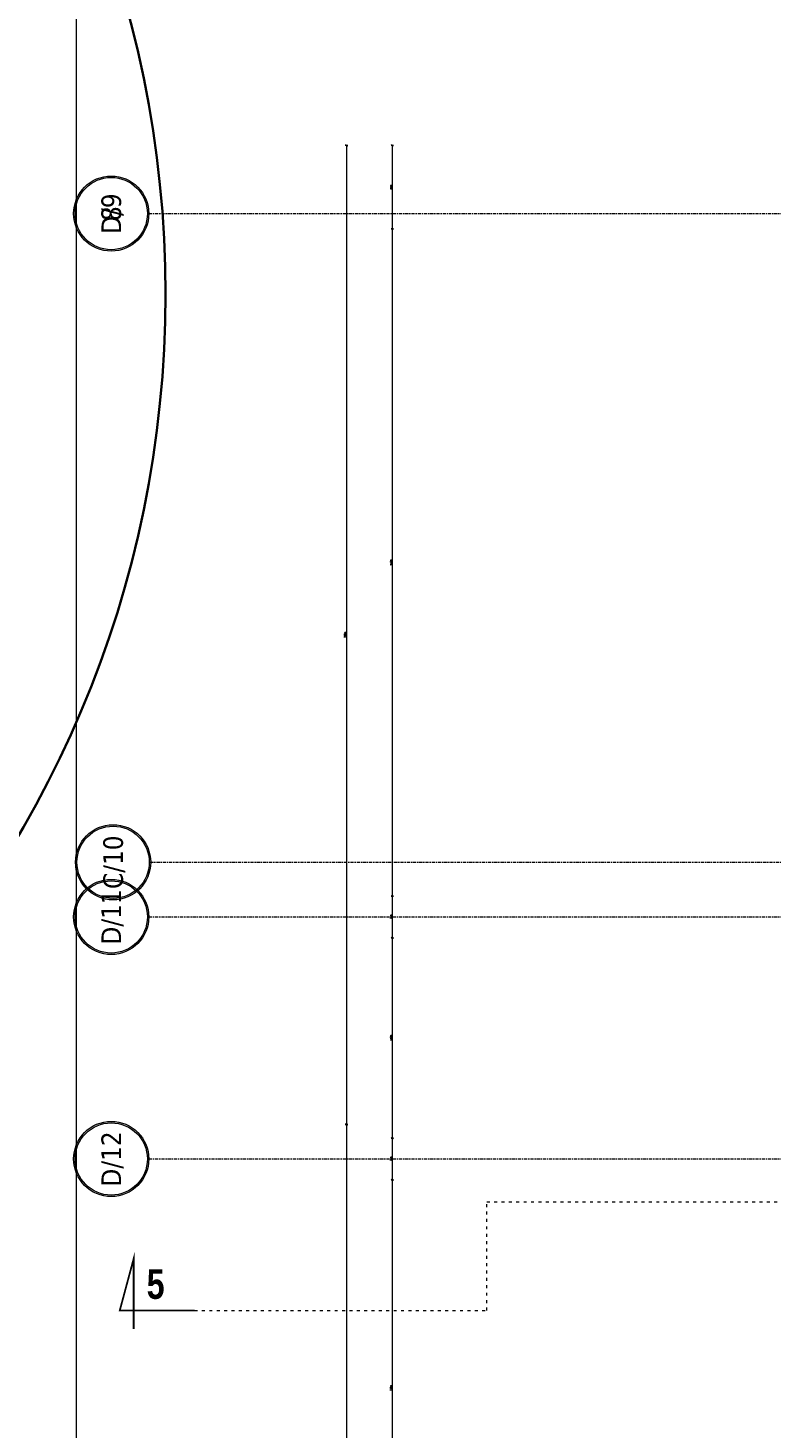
# Model space of a CAD drawing. Header units: millimetres. Extents: x -1893473 to 1546619, y -568027 to 942944.
# Tile 11 of 256: x 132179 to 138234, y -503224 to -491829. Entities that reach past the tile are written whole.
import ezdxf
from ezdxf.enums import TextEntityAlignment as Align

# ---------------------------------------------------------------- set-up
doc = ezdxf.new("R2010")
doc.units = ezdxf.units.MM
doc.header["$LTSCALE"] = 0.2
doc.linetypes.add('ACAD_ISO03W100', pattern=[30, 12, -18])
doc.linetypes.add('DASHDOT', pattern=[25.4, 12.7, -6.35, 0, -6.35])
doc.layers.get('0').update_dxf_attribs({"lineweight": 0})
for name, color, linetype, lineweight in [('!! 0_ Opis', 3, 'Continuous', 13), ('!! 0_Opis_pom', 9, 'Continuous', 13), ('!! 0_Osie', 1, 'DASHDOT', 13), ('!! 1_OPIS POM NOWE', 140, 'Continuous', 5), ('!! wymiary osi', 250, 'Continuous', 9), ('0-osie-tx', 66, 'Continuous', 9), ('P-Opis nadproża', 150, 'Continuous', 9), ('P-Osie', 1, 'DASHDOT', 18)]:
    doc.layers.add(name, color=color, linetype=linetype, lineweight=lineweight)
doc.layers.add('!! 0_ramki', color=251, linetype='Continuous', lineweight=9, plot=False)
doc.layers.add('!! UWAGI', color=14, linetype='Continuous', lineweight=35, plot=False)
doc.layers.add('!! 1_Wyburzenia', color=7, linetype='ACAD_ISO03W100', lineweight=13, true_color=0xff0505)
doc.styles.add('ARIAL', font='tahoma.ttf')
doc.styles.add('STYLE7', font='ARIALNB.TTF')
doc.styles.add('TAHOMA', font='tahoma.ttf')
doc.styles.add('TXT', font='simplex.shx')
doc.dimstyles.new('DIM50', dxfattribs={"dimscale": 5, "dimtxt": 2.5, "dimasz": 1.5, "dimexe": 0, "dimexo": 0, "dimgap": 0.5, "dimtad": 1, "dimdec": 4, "dimrnd": 0.5, "dimdsep": 46, "dimtxsty": 'TXT', "dimblk1": 'TICK1', "dimblk2": 'TICK1', "dimsah": 1, "dimcen": 0, "dimse1": 1, "dimse2": 1, "dimclrd": 1, "dimclre": 7, "dimclrt": 9, "dimadec": 0, "dimazin": 0, "dimtfac": 1, "dimtdec": 4, "dimtmove": 2, "dimatfit": 3, "dimldrblk": 'TICK1', "dimfxl": 1, "dimtolj": 1, "dimarcsym": 0})

# ---------------------------------------------------------------- blocks, each defined once
blk = doc.blocks.new('*U12')
h = blk.add_hatch(color=256)
edge = h.paths.add_edge_path()
edge.add_arc((0, 0), 30.6, 0, 360)
edge = h.paths.add_edge_path(flags=17)
edge.add_arc((0, 0), 29.4, 0, 360)
for radius in [30.6, 29.4]:
    blk.add_circle((0, 0), radius)
at = {"style": 'TAHOMA', "flags": 8}
blk.add_attdef('ANSICHTSNUMMER', text='', height=16, dxfattribs=at).set_placement((0, 0), align=Align.MIDDLE_CENTER)
blk = doc.blocks.new('BLOK OSI')
at = {"layer": 'P-Osie'}
for points in [[(48624.3, -197562.1), (53810.6, -197562.1)], [(48625.5, -198090.1), (53810.6, -198090.1)], [(48624.3, -198134.6), (52188.5, -198134.6)], [(48624.3, -198331.6), (52453.7, -198331.6)]]:
    blk.add_lwpolyline(points, dxfattribs=at)
at = {"layer": '0-osie-tx'}
ref = blk.add_blockref('*U12', (48593.7, -197562.1), dxfattribs=dict(at, rotation=270))
ref.add_attrib('ANSICHTSNUMMER', '8', dxfattribs={"layer": '0', "height": 16, "rotation": 90, "style": 'TAHOMA', "flags": 8}).set_placement((48593.7, -197562.1), align=Align.MIDDLE_CENTER)
ref = blk.add_blockref('*U12', (48593.7, -197562.1), dxfattribs=dict(at, rotation=270))
ref.add_attrib('ANSICHTSNUMMER', 'D/9', dxfattribs={"layer": '0', "height": 16, "rotation": 90, "style": 'TAHOMA', "flags": 8}).set_placement((48593.7, -197562.1), align=Align.MIDDLE_CENTER)
ref = blk.add_blockref('*U12', (48595.2, -198090.1), dxfattribs=dict(at, rotation=270))
ref.add_attrib('ANSICHTSNUMMER', 'C/10', dxfattribs={"layer": '0', "height": 16, "rotation": 90, "style": 'TAHOMA', "flags": 8}).set_placement((48595.2, -198090.1), align=Align.MIDDLE_CENTER)
ref = blk.add_blockref('*U12', (48593.7, -198134.6), dxfattribs=dict(at, rotation=270))
ref.add_attrib('ANSICHTSNUMMER', 'D/11', dxfattribs={"layer": '0', "height": 16, "rotation": 90, "style": 'TAHOMA', "flags": 8}).set_placement((48593.7, -198134.6), align=Align.MIDDLE_CENTER)
ref = blk.add_blockref('*U12', (48593.7, -198331.6), dxfattribs=dict(at, rotation=270))
ref.add_attrib('ANSICHTSNUMMER', 'D/12', dxfattribs={"layer": '0', "height": 16, "rotation": 90, "style": 'TAHOMA', "flags": 8}).set_placement((48593.7, -198331.6), align=Align.MIDDLE_CENTER)
blk = doc.blocks.new('TICK1')
at = {"color": 2}
blk.add_line((-1, -1), (1, 1), dxfattribs=at)
at = {"color": 0}
for p, q in [((0, 0), (-1, 0)), ((0, -1.4), (0, 1.4))]:
    blk.add_line(p, q, dxfattribs=at)
blk = doc.blocks.new('*D1306')
at = {"layer": '!! wymiary osi', "color": 1, "lineweight": -2, "transparency": 16777216}
blk.add_line((263004, -498691), (263004, -506646), dxfattribs=at)
at = {"layer": 'DEFPOINTS', "color": 0, "transparency": 16777216}
for p in [(267440, -498684), (263004, -506654), (267440, -506654)]:
    blk.add_point(p, dxfattribs=at)
at = {"layer": '!! wymiary osi', "color": 1, "lineweight": -2, "transparency": 16777216, "xscale": 7.5, "yscale": 7.5, "zscale": 7.5}
for p, rotation in [((263004, -498684), 90), ((263004, -506654), 270)]:
    blk.add_blockref('TICK1', p, dxfattribs=dict(at, rotation=rotation))
at = {"layer": '!! wymiary osi', "color": 9, "transparency": 16777216, "insert": (262995, -502669), "char_height": 12.5, "attachment_point": 5, "rotation": 90, "style": 'TXT'}
blk.add_mtext('\\A1;7970', dxfattribs=at)
blk = doc.blocks.new('*D1307')
at = {"layer": '!! wymiary osi', "color": 1, "lineweight": -2, "transparency": 16777216}
blk.add_line((263004, -506661), (263004, -517996), dxfattribs=at)
at = {"layer": 'DEFPOINTS', "color": 0, "transparency": 16777216}
for p in [(267440, -506654), (263004, -518004), (266660, -518004)]:
    blk.add_point(p, dxfattribs=at)
at = {"layer": '!! wymiary osi', "color": 1, "lineweight": -2, "transparency": 16777216, "xscale": 7.5, "yscale": 7.5, "zscale": 7.5}
for p, rotation in [((263004, -506654), 90), ((263004, -518004), 270)]:
    blk.add_blockref('TICK1', p, dxfattribs=dict(at, rotation=rotation))
at = {"layer": '!! wymiary osi', "color": 9, "transparency": 16777216, "insert": (262995, -512329), "char_height": 12.5, "attachment_point": 5, "rotation": 90, "style": 'TXT'}
blk.add_mtext('\\A1;11350', dxfattribs=at)
blk = doc.blocks.new('*D1309')
at = {"layer": '!! wymiary osi', "color": 1, "lineweight": -2, "transparency": 16777216}
blk.add_line((263377, -498691), (263377, -499356), dxfattribs=at)
at = {"layer": 'DEFPOINTS', "color": 0, "transparency": 16777216}
for p in [(267430, -498684), (263377, -499364), (268110, -499364)]:
    blk.add_point(p, dxfattribs=at)
at = {"layer": '!! wymiary osi', "color": 1, "lineweight": -2, "transparency": 16777216, "xscale": 7.5, "yscale": 7.5, "zscale": 7.5}
for p, rotation in [((263377, -498684), 90), ((263377, -499364), 270)]:
    blk.add_blockref('TICK1', p, dxfattribs=dict(at, rotation=rotation))
at = {"layer": '!! wymiary osi', "color": 9, "transparency": 16777216, "insert": (263369, -499024), "char_height": 12.5, "attachment_point": 5, "rotation": 90, "style": 'TXT'}
blk.add_mtext('\\A1;680', dxfattribs=at)
blk = doc.blocks.new('*D1310')
at = {"layer": '!! wymiary osi', "color": 1, "lineweight": -2, "transparency": 16777216}
blk.add_line((263377, -499371), (263377, -504786), dxfattribs=at)
at = {"layer": 'DEFPOINTS', "color": 0, "transparency": 16777216}
for p in [(268110, -499364), (263377, -504794), (268110, -504794)]:
    blk.add_point(p, dxfattribs=at)
at = {"layer": '!! wymiary osi', "color": 1, "lineweight": -2, "transparency": 16777216, "xscale": 7.5, "yscale": 7.5, "zscale": 7.5}
for p, rotation in [((263377, -499364), 90), ((263377, -504794), 270)]:
    blk.add_blockref('TICK1', p, dxfattribs=dict(at, rotation=rotation))
at = {"layer": '!! wymiary osi', "color": 9, "transparency": 16777216, "insert": (263369, -502079), "char_height": 12.5, "attachment_point": 5, "rotation": 90, "style": 'TXT'}
blk.add_mtext('\\A1;5430', dxfattribs=at)
blk = doc.blocks.new('*D1311')
at = {"layer": '!! wymiary osi', "color": 1, "lineweight": -2, "transparency": 16777216}
blk.add_line((263377, -504801), (263377, -505126), dxfattribs=at)
at = {"layer": 'DEFPOINTS', "color": 0, "transparency": 16777216}
for p in [(268110, -504794), (263377, -505134), (268110, -505134)]:
    blk.add_point(p, dxfattribs=at)
at = {"layer": '!! wymiary osi', "color": 1, "lineweight": -2, "transparency": 16777216, "xscale": 7.5, "yscale": 7.5, "zscale": 7.5}
for p, rotation in [((263377, -504794), 90), ((263377, -505134), 270)]:
    blk.add_blockref('TICK1', p, dxfattribs=dict(at, rotation=rotation))
at = {"layer": '!! wymiary osi', "color": 9, "transparency": 16777216, "insert": (263369, -504964), "char_height": 12.5, "attachment_point": 5, "rotation": 90, "style": 'TXT'}
blk.add_mtext('\\A1;340', dxfattribs=at)
blk = doc.blocks.new('*D1312')
at = {"layer": '!! wymiary osi', "color": 1, "lineweight": -2, "transparency": 16777216}
blk.add_line((263377, -505141), (263377, -506756), dxfattribs=at)
at = {"layer": 'DEFPOINTS', "color": 0, "transparency": 16777216}
for p in [(268110, -505134), (263377, -506764), (268110, -506764)]:
    blk.add_point(p, dxfattribs=at)
at = {"layer": '!! wymiary osi', "color": 1, "lineweight": -2, "transparency": 16777216, "xscale": 7.5, "yscale": 7.5, "zscale": 7.5}
for p, rotation in [((263377, -505134), 90), ((263377, -506764), 270)]:
    blk.add_blockref('TICK1', p, dxfattribs=dict(at, rotation=rotation))
at = {"layer": '!! wymiary osi', "color": 9, "transparency": 16777216, "insert": (263369, -505949), "char_height": 12.5, "attachment_point": 5, "rotation": 90, "style": 'TXT'}
blk.add_mtext('\\A1;1630', dxfattribs=at)
blk = doc.blocks.new('*D1313')
at = {"layer": '!! wymiary osi', "color": 1, "lineweight": -2, "transparency": 16777216}
blk.add_line((263377, -506771), (263377, -507096), dxfattribs=at)
at = {"layer": 'DEFPOINTS', "color": 0, "transparency": 16777216}
for p in [(268110, -506764), (263377, -507104), (268110, -507104)]:
    blk.add_point(p, dxfattribs=at)
at = {"layer": '!! wymiary osi', "color": 1, "lineweight": -2, "transparency": 16777216, "xscale": 7.5, "yscale": 7.5, "zscale": 7.5}
for p, rotation in [((263377, -506764), 90), ((263377, -507104), 270)]:
    blk.add_blockref('TICK1', p, dxfattribs=dict(at, rotation=rotation))
at = {"layer": '!! wymiary osi', "color": 9, "transparency": 16777216, "insert": (263369, -506934), "char_height": 12.5, "attachment_point": 5, "rotation": 90, "style": 'TXT'}
blk.add_mtext('\\A1;340', dxfattribs=at)
blk = doc.blocks.new('*D1314')
at = {"layer": '!! wymiary osi', "color": 1, "lineweight": -2, "transparency": 16777216}
blk.add_line((263377, -507111), (263377, -510486), dxfattribs=at)
at = {"layer": 'DEFPOINTS', "color": 0, "transparency": 16777216}
for p in [(268110, -507104), (263377, -510494), (268110, -510494)]:
    blk.add_point(p, dxfattribs=at)
at = {"layer": '!! wymiary osi', "color": 1, "lineweight": -2, "transparency": 16777216, "xscale": 7.5, "yscale": 7.5, "zscale": 7.5}
for p, rotation in [((263377, -507104), 90), ((263377, -510494), 270)]:
    blk.add_blockref('TICK1', p, dxfattribs=dict(at, rotation=rotation))
at = {"layer": '!! wymiary osi', "color": 9, "transparency": 16777216, "insert": (263369, -508799), "char_height": 12.5, "attachment_point": 5, "rotation": 90, "style": 'TXT'}
blk.add_mtext('\\A1;3390', dxfattribs=at)
blk = doc.blocks.new('oznaczenie przekroi')
at = {"layer": '!! 0_ Opis', "color": 2, "const_width": 1.44}
blk.add_lwpolyline([(84721.1, -198393.4), (84660.2, -198393.4), (84671.5, -198351.3), (84671.5, -198408.6)], dxfattribs=at)
blk.add_lwpolyline([(84721.1, -198393.4), (84660.2, -198393.4), (84671.5, -198351.3), (84671.5, -198408.6)], dxfattribs=at)
at = {"layer": '!! 1_Wyburzenia'}
blk.add_lwpolyline([(84721.1, -198393.4), (84958.9, -198393.4), (84958.9, -198305.1), (90995.5, -198305.1)], dxfattribs=at)
at = {"layer": '!! 0_ Opis', "color": 9, "style": 'STYLE7', "text_generation_flag": 6, "width": 0.95}
blk.add_text('5', height=24, rotation=180, dxfattribs=at).set_placement((84682.1, -198384))
blk = doc.blocks.new('A$C2EB40A8D')
at = {"layer": '!! 0_ramki'}
blk.add_lwpolyline([(-31093.9525, 4834.99151), (10906.0475, 4834.99151), (10906.0475, -24865.00849), (-31093.9525, -24865.00849)], close=True, dxfattribs=at)
at = {"layer": '!! UWAGI'}
blk.add_circle((-39086.22408, 407.51397), 8716.50501, dxfattribs=at)
at = {"layer": '!! 0_Osie', "xscale": 10, "yscale": 10, "zscale": 10}
blk.add_blockref('BLOK OSI', (-516748.24414, 1976683.397), dxfattribs=at)
at = {"layer": '!! 1_Wyburzenia', "xscale": 10, "yscale": 10, "zscale": 10}
blk.add_blockref('oznaczenie przekroi', (-877343.67123, 1976068.79528), dxfattribs=at)
at = {"layer": '!! 0_Opis_pom', "ltscale": 0.7, "style": 'ARIAL'}
for tag, p in [('B1,21', (-891.77727, 31796.97458)), ('A1,16', (-13651.31084, 31587.95236)), ('B1/17', (-9701.43347, 31565.05244)), ('B1,19', (-5798.61305, 31587.22944)), ('1,22', (4526.58954, 31507.65132)), ('1,23', (10805.41388, 31565.05244)), ('A1,1', (-16866.13618, 31459.3792)), ('B1,18', (-7791.62894, 31330.08444)), ('B1,20', (-2961.4347, 31167.05787)), ('A1,6', (-19287.17717, 30923.71998)), ('B1,1', (14135.63445, 30913.92963)), ('B1,3', (17346.74696, 30023.81022)), ('B1,4', (29817.71501, 29157.67457)), ('A1,5', (-23454.5385, 28820.77901)), ('A1,2', (-17502.57721, 28602.57524)), ('B1,2D', (2616.16402, 28559.52261)), ('A1,15', (-13651.31084, 28261.46046)), ('B1,4', (29883.58177, 28158.35876)), ('B1,2B', (18801.54781, 27650.12382)), ('B1,2A', (13086.7373, 27376.04393)), ('A1,3', (-16846.27912, 25980.40356)), ('B1,8', (9089.53994, 25356.27639)), ('B1,6', (31915.87888, 23754.79829)), ('A1,4', (-24010.17576, 23559.17399)), ('B1,14', (-11621.32288, 23261.44183)), ('B1,13', (-3080.55208, 22924.09997)), ('B1,10', (3982.60923, 22874.21277)), ('B1,5', (29245.49088, 22896.69268)), ('B1,9', (5634.43488, 22623.92098)), ('B1,2C', (13327.26639, 22378.5328)), ('B1,7', (16398.41175, 22348.28836)), ('B1,11', (5553.20442, 20939.83877)), ('B1,12', (3693.27174, 20628.72148)), ('C1,3', (5969.08376, 16336.01084)), ('C1,2', (11955.93711, 11671.55655)), ('C1,1', (15659.17205, 11415.94196)), ('C1,4', (5140.00888, 9205.5831)), ('C1,5', (5680.4486, 6154.54995)), ('C1,10', (16327.05085, 6080.66085)), ('C1,9', (16526.57171, 3173.45283)), ('C1,6', (6367.37903, 2771.84181)), ('D0,18', (-1981.87701, -110.73158)), ('D0,7', (-13531.42299, -1159.67649)), ('C1,7', (7275.77161, -1303.00991)), ('D0,17', (2064.87671, -1345.69113)), ('D0,3', (-9324.21674, -1442.63631)), ('D0,6', (-17529.61851, -1957.37463)), ('D0,10', (-21369.4432, -2140.60378)), ('D,09', (-12990.08379, -2746.32902)), ('D0,2', (-5516.19514, -3101.87722)), ('D0,16', (2266.73061, -3284.15369)), ('D0,8', (-14357.79539, -3567.69719)), ('D0,5', (-10461.54478, -3629.26575)), ('D0,4', (-8396.53404, -4353.7937)), ('D0,15', (1974.41895, -5205.84774)), ('D0,1', (-5633.49598, -5662.48534)), ('D0,11', (-23334.09291, -6045.78706)), ('D0,12', (-22436.85763, -9302.9678)), ('D0,13', (-22436.85763, -11581.16526)), ('D0,14', (-13645.94445, -11884.57769))]:
    blk.add_attdef(tag, text='', height=119.68, dxfattribs=at).set_placement(p, align=Align.MIDDLE_CENTER)
at = {"layer": '!! 1_OPIS POM NOWE', "style": 'ARIAL'}
for tag, p in [('C1.7A', (7769.3756, 685.765)), ('C1.7C', (7655.80151, -2045.04756)), ('C1.8B', (10935.93068, -2107.41983)), ('C1.8A', (13897.39715, -2120.69016)), ('C1.7B', (8274.43201, -3270.18959)), ('E1.2', (16701.02923, -5331.07351)), ('E1.5E', (21974.23379, -5463.99012)), ('E1.1', (8357.81567, -5851.01076)), ('E1.5D', (24989.27391, -5785.36474)), ('E1.5C', (25222.53959, -6394.64172)), ('E1.5B', (27694.70831, -7009.86571)), ('E1.6', (5279.46063, -8141.28746)), ('E1.5A', (25547.9555, -8495.18994)), ('E1.5F', (22414.7084, -9822.66389)), ('E1.5G', (23977.19473, -9792.46695)), ('E1,4', (13935.69867, -10458.20073)), ('E1.5L', (28030.8296, -11267.7725)), ('E1.3', (5639.18862, -11994.01941)), ('E1.5H', (23988.49716, -12231.38049)), ('E1.5K', (27714.73934, -12977.98364)), ('E1.5I', (22290.68736, -13989.9049)), ('E1.5J', (27095.71534, -16088.17469))]:
    blk.add_attdef(tag, text='', height=119.68, dxfattribs=at).set_placement(p, align=Align.MIDDLE_CENTER)
at = {"layer": '!! wymiary osi'}
for base, p1, p2, picture, middle in [((-28896.73244, -6352.48603), (-24461.12989, 1617.51397), (-24461.12989, -6352.48603), '*D1306', (-28905.48244, -2367.48603)), ((-28523.51658, 937.51397), (-24471.12989, 1617.51397), (-23791.12989, 937.51397), '*D1309', (-28532.26658, 1277.51397)), ((-28523.51658, -4492.48603), (-23791.12989, 937.51397), (-23791.12989, -4492.48603), '*D1310', (-28532.26658, -1777.48603)), ((-28523.51658, -4832.48603), (-23791.12989, -4492.48603), (-23791.12989, -4832.48603), '*D1311', (-28532.26658, -4662.48603)), ((-28523.51658, -6462.48603), (-23791.12989, -4832.48603), (-23791.12989, -6462.48603), '*D1312', (-28532.26658, -5647.48603)), ((-28896.73244, -17702.48603), (-24461.12989, -6352.48603), (-25241.12989, -17702.48603), '*D1307', (-28905.48244, -12027.48603)), ((-28523.51658, -6802.48603), (-23791.12989, -6462.48603), (-23791.12989, -6802.48603), '*D1313', (-28532.26658, -6632.48603)), ((-28523.51658, -10192.48603), (-23791.12989, -6802.48603), (-23791.12989, -10192.48603), '*D1314', (-28532.26658, -8497.48603))]:
    dim = blk.add_linear_dim(base=base, p1=p1, p2=p2, angle=90, dimstyle='DIM50', dxfattribs=at)
    dim.commit()
    dim.dimension.update_dxf_attribs({"geometry": picture, "text_midpoint": middle, "insert": (-291900.79406, 500301.26018)})

msp = doc.modelspace()

# ---------------------------------------------------------------- block references
at = {"layer": 'P-Opis nadproża', "color": 4}
msp.add_blockref('A$C2EB40A8D', (163667.94092, -494401.63474), dxfattribs=at)

doc.saveas('drawing.dxf')
